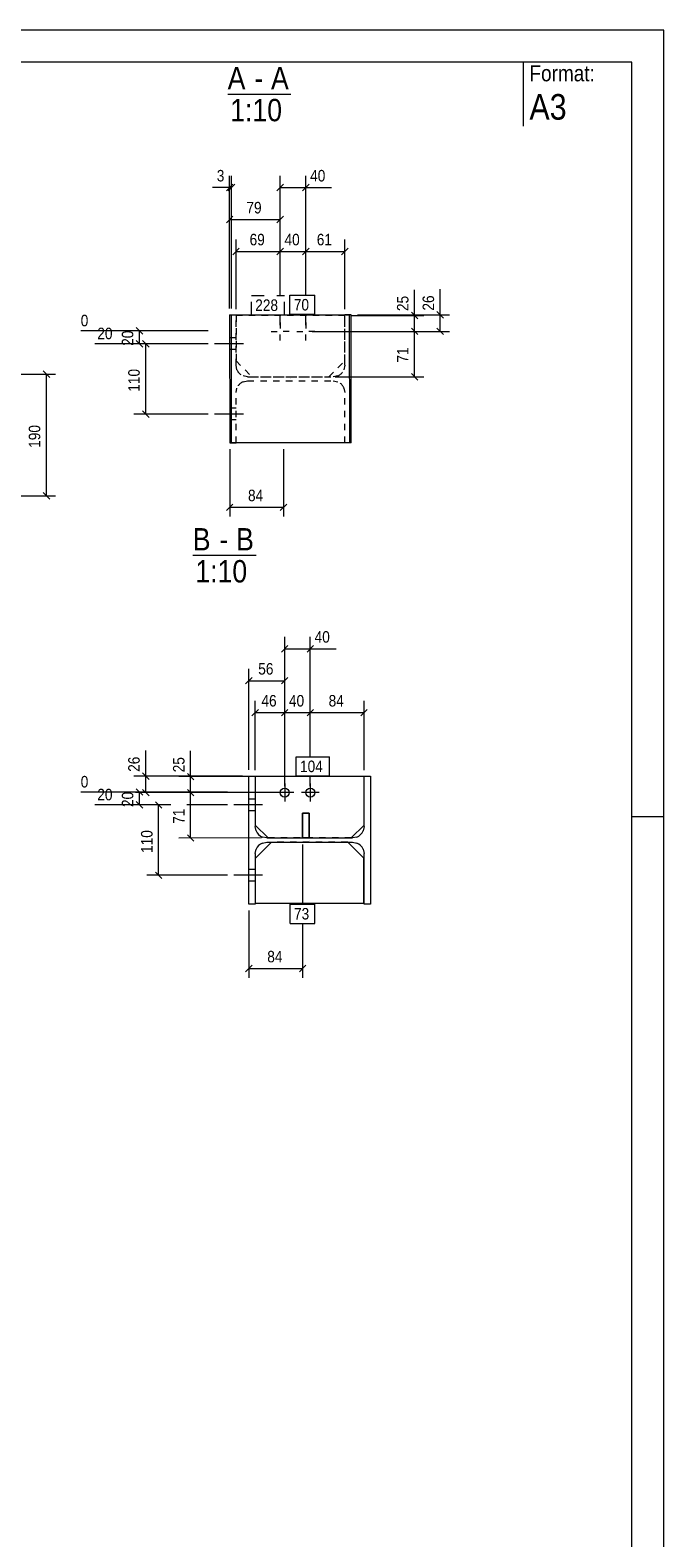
# Model space of a CAD drawing. Header units: millimetres. Extents: x 0 to 297, y 0 to 420.
# Tile 3 of 3: x 198 to 297, y 184 to 420. Entities that reach past the tile are written whole.
import ezdxf

# ---------------------------------------------------------------- set-up
doc = ezdxf.new("R2010")
doc.units = ezdxf.units.MM
for name, pattern in [('XKITLINE00', [0]), ('XKITLINE01', [4, 1, -1, 1, -1]), ('XKITLINE02', [4, 2, -2]), ('XKITLINE03', [6, 3, -1, 1, -1])]:
    doc.linetypes.add(name, pattern=pattern)
for name, color, linetype, lineweight in [('Arkusz rysunku', 3, 'Continuous', 0), ('Element', 2, 'Continuous', 0), ('Inny typ obiektu', 7, 'Continuous', 0), ('Wymiar', 4, 'Continuous', 0), ('Znak elementu', 2, 'Continuous', 0), ('Śruba', 3, 'Continuous', 0)]:
    doc.layers.add(name, color=color, linetype=linetype, lineweight=lineweight)
doc.styles.add('ARIAL', font='ARIAL.TTF')

msp = doc.modelspace()

# ---------------------------------------------------------------- linework, layer by layer
at = {"layer": 'Arkusz rysunku', "linetype": 'XKITLINE00', "lineweight": 0}
for p, q in [((297, 420), (0, 420)), ((297, 0), (297, 420)), ((292, 415), (5, 415)), ((292, 5), (292, 415)), ((297, 297), (292, 297))]:
    msp.add_line(p, q, dxfattribs=at)
at = {"layer": 'Element', "linetype": 'XKITLINE00', "lineweight": 0}
for p, q in [((229.15, 375.46), (229.45, 375.46)), ((229.15, 375.46), (229.16, 355.46)), ((229.46, 355.46), (229.45, 375.46)), ((229.45, 375.46), (247.85, 375.46)), ((248.15, 375.46), (247.85, 375.46)), ((247.85, 375.46), (247.86, 355.46)), ((248.16, 355.46), (248.15, 375.46)), ((229.16, 355.46), (229.46, 355.46)), ((247.86, 355.46), (229.46, 355.46)), ((248.16, 355.46), (247.86, 355.46)), ((232.16, 283.34), (232.15, 303.34)), ((232.15, 303.34), (233.15, 303.34)), ((232.16, 283.34), (232.15, 303.34)), ((232.15, 303.34), (233.15, 303.34)), ((233.15, 303.34), (233.15, 295.47)), ((233.15, 303.34), (233.15, 295.47)), ((250.15, 303.27), (233.15, 303.27)), ((250.15, 295.47), (250.15, 303.34)), ((250.15, 303.34), (251.15, 303.34)), ((250.15, 295.47), (250.15, 303.34)), ((250.15, 303.34), (251.15, 303.34)), ((251.15, 303.34), (251.16, 283.34)), ((251.15, 303.34), (251.16, 283.34)), ((240.56, 293.67), (240.56, 297.53)), ((240.56, 297.53), (241.56, 297.53)), ((241.56, 297.53), (240.56, 297.53)), ((240.56, 297.53), (240.56, 293.67)), ((241.56, 297.53), (241.56, 293.67)), ((241.56, 293.67), (241.56, 297.53)), ((235.15, 293.67), (233.15, 295.67)), ((233.29, 294.78), (233.15, 295.47)), ((233.29, 294.78), (233.15, 295.47)), ((248.15, 293.67), (250.15, 295.67)), ((250.15, 295.47), (250.02, 294.78)), ((250.15, 295.47), (250.02, 294.78)), ((233.2, 290.52), (235.7, 293.02)), ((234.95, 293.67), (234.27, 293.8)), ((234.95, 293.67), (234.27, 293.8)), ((234.27, 292.88), (234.95, 293.02)), ((234.27, 292.88), (234.95, 293.02)), ((234.95, 293.67), (248.35, 293.67)), ((234.95, 293.67), (248.35, 293.67)), ((234.95, 293.02), (248.35, 293.02)), ((234.95, 293.02), (248.35, 293.02)), ((241.56, 293.67), (240.56, 293.67)), ((240.56, 293.67), (241.56, 293.67)), ((250.1, 290.52), (247.6, 293.02)), ((249.04, 293.81), (248.35, 293.67)), ((249.04, 293.81), (248.35, 293.67)), ((248.35, 293.02), (249.04, 292.88)), ((248.35, 293.02), (249.04, 292.88)), ((233.15, 291.22), (233.29, 291.91)), ((233.15, 291.22), (233.29, 291.91)), ((233.15, 291.22), (233.16, 283.34)), ((233.15, 291.22), (233.16, 283.34)), ((233.21, 283.42), (233.2, 290.52)), ((250.02, 291.91), (250.15, 291.22)), ((250.02, 291.91), (250.15, 291.22)), ((250.11, 283.42), (250.1, 290.52)), ((250.16, 283.34), (250.15, 291.22)), ((250.16, 283.34), (250.15, 291.22)), ((233.16, 283.34), (232.16, 283.34)), ((233.16, 283.34), (232.16, 283.34)), ((250.11, 283.42), (233.21, 283.42)), ((251.16, 283.34), (250.16, 283.34)), ((251.16, 283.34), (250.16, 283.34))]:
    msp.add_line(p, q, dxfattribs=at)
at = {"layer": 'Element', "linetype": 'XKITLINE01', "lineweight": 0}
for p, q in [((229.45, 375.46), (230.15, 375.46)), ((230.15, 367.59), (230.15, 375.46)), ((247.15, 375.39), (230.15, 375.39)), ((230.15, 375.39), (230.15, 368.29)), ((247.15, 367.59), (247.15, 375.46)), ((247.85, 375.46), (247.15, 375.46)), ((247.15, 368.29), (247.15, 375.39)), ((230.15, 368.29), (232.65, 365.79)), ((244.65, 365.79), (247.15, 368.29)), ((230.29, 366.9), (230.15, 367.59)), ((231.95, 365.79), (231.27, 365.92)), ((231.95, 365.79), (245.35, 365.79)), ((232.65, 365.79), (244.65, 365.79)), ((246.04, 365.93), (245.35, 365.79)), ((247.15, 367.59), (247.02, 366.9)), ((230.15, 363.34), (230.29, 364.03)), ((230.16, 355.46), (230.15, 363.34)), ((231.27, 365), (231.95, 365.14)), ((231.95, 365.14), (245.35, 365.14)), ((245.35, 365.14), (246.04, 365)), ((247.02, 364.03), (247.15, 363.34)), ((247.16, 355.46), (247.15, 363.34)), ((229.46, 355.46), (230.16, 355.46)), ((247.86, 355.46), (247.16, 355.46)), ((233.15, 303.27), (233.15, 295.67)), ((250.15, 295.67), (250.15, 303.27)), ((248.15, 293.67), (235.15, 293.67)), ((247.6, 293.02), (235.7, 293.02)), ((240.56, 293.67), (240.56, 293.87)), ((241.56, 293.67), (240.56, 293.67)), ((241.56, 293.87), (241.56, 293.67))]:
    msp.add_line(p, q, dxfattribs=at)
at = {"layer": 'Element', "linetype": 'XKITLINE03', "lineweight": 0}
for p, q in [((238.65, 365.46), (238.65, 365.46)), ((241.65, 293.34), (241.65, 293.34))]:
    msp.add_line(p, q, dxfattribs=at)
at = {"layer": 'Element', "linetype": 'XKITLINE01', "lineweight": 0}
for centre, start, end in [((231.95, 367.59), 202.5093, 247.5093), ((245.35, 367.59), 292.5093, 337.5093), ((231.95, 363.34), 112.5093, 157.5093), ((245.35, 363.34), 22.5093, 67.5093)]:
    msp.add_arc(centre, 1.8, start, end, dxfattribs=at)
at = {"layer": 'Element', "linetype": 'XKITLINE00', "lineweight": 0}
for centre, start, end in [((234.95, 295.47), 202.5093, 247.5093), ((234.95, 295.47), 202.5093, 247.5093), ((248.35, 295.47), 292.5093, 337.5093), ((248.35, 295.47), 292.5093, 337.5093), ((234.95, 291.22), 112.5093, 157.5093), ((234.95, 291.22), 112.5093, 157.5093), ((248.35, 291.22), 22.5093, 67.5093), ((248.35, 291.22), 22.5093, 67.5093)]:
    msp.add_arc(centre, 1.8, start, end, dxfattribs=at)
at = {"layer": 'Inny typ obiektu', "linetype": 'XKITLINE00', "lineweight": 0}
for p, q in [((275, 415), (275, 405)), ((228.85, 410), (238.73, 410)), ((223.4, 337.88), (233.28, 337.88))]:
    msp.add_line(p, q, dxfattribs=at)
at = {"layer": 'Wymiar', "linetype": 'XKITLINE00', "lineweight": 0}
for p, q in [((229.15, 376.46), (229.15, 397.24)), ((229.45, 376.46), (229.45, 397.24)), ((237.06, 378.49), (237.06, 397.24)), ((241.06, 378.56), (241.06, 397.24)), ((229.15, 395.38), (226.46, 395.38)), ((229.15, 395.38), (226.46, 395.38)), ((229.66, 395.89), (228.64, 394.87)), ((229.96, 395.89), (228.94, 394.87)), ((229.15, 395.38), (229.45, 395.38)), ((237.56, 395.89), (236.55, 394.87)), ((237.06, 395.38), (241.06, 395.38)), ((241.56, 395.89), (240.55, 394.87)), ((241.06, 395.38), (245.08, 395.38)), ((241.06, 395.38), (245.08, 395.38)), ((229.15, 376.46), (229.15, 392.24)), ((237.05, 378.49), (237.05, 392.24)), ((229.66, 390.89), (228.64, 389.87)), ((229.15, 390.38), (237.05, 390.38)), ((237.56, 390.89), (236.54, 389.87)), ((230.15, 376.39), (230.15, 387.25)), ((237.05, 378.49), (237.05, 387.25)), ((237.05, 378.49), (237.05, 387.25)), ((241.05, 378.56), (241.05, 387.25)), ((241.05, 378.56), (241.05, 387.25)), ((247.15, 376.39), (247.15, 387.25)), ((230.66, 385.9), (229.64, 384.88)), ((230.15, 385.39), (237.05, 385.39)), ((237.56, 385.9), (236.54, 384.88)), ((237.56, 385.9), (236.54, 384.88)), ((237.05, 385.39), (241.05, 385.39)), ((241.56, 385.9), (240.54, 384.88)), ((241.56, 385.9), (240.54, 384.88)), ((241.05, 385.39), (247.15, 385.39)), ((247.66, 385.9), (246.64, 384.88)), ((258.06, 375.39), (258.06, 379.41)), ((258.06, 375.39), (258.06, 379.41)), ((262.06, 375.47), (262.06, 379.49)), ((262.06, 375.47), (262.06, 379.49)), ((237.06, 373.89), (237.06, 375.49)), ((237.06, 373.89), (237.06, 375.49)), ((237.06, 373.89), (237.06, 375.49)), ((237.06, 373.89), (237.06, 375.49)), ((241.06, 373.89), (241.06, 375.56)), ((241.06, 373.89), (241.06, 375.56)), ((241.06, 373.89), (241.06, 375.56)), ((248.15, 375.39), (259.5, 375.39)), ((249.15, 375.46), (263.5, 375.47)), ((257.55, 375.9), (258.57, 374.88)), ((258.06, 372.89), (258.06, 375.39)), ((261.55, 375.98), (262.57, 374.96)), ((262.06, 372.89), (262.06, 375.47)), ((225.8, 372.97), (205.88, 372.97)), ((214.55, 373.48), (215.57, 372.46)), ((215.06, 370.95), (215.06, 372.97)), ((242.06, 372.89), (263.5, 372.89)), ((242.06, 372.89), (259.5, 372.89)), ((242.06, 372.89), (259.5, 372.89)), ((257.55, 373.4), (258.57, 372.38)), ((257.55, 373.4), (258.57, 372.38)), ((258.06, 365.79), (258.06, 372.89)), ((261.55, 373.4), (262.57, 372.38)), ((225.8, 370.95), (208.07, 370.95)), ((225.8, 370.95), (214.46, 370.95)), ((214.55, 371.46), (215.57, 370.45)), ((215.55, 371.46), (216.57, 370.44)), ((216.06, 359.95), (216.06, 370.95)), ((186.29, 366.19), (201.96, 366.19)), ((200.02, 366.7), (201.03, 365.68)), ((200.52, 347.18), (200.52, 366.19)), ((245.65, 365.79), (259.5, 365.79)), ((257.55, 366.3), (258.57, 365.28)), ((225.81, 359.95), (214.2, 359.95)), ((215.55, 360.46), (216.57, 359.44)), ((229.16, 354.46), (229.16, 343.94)), ((237.56, 354.46), (237.56, 343.94)), ((186.29, 347.18), (201.96, 347.18)), ((200.02, 347.69), (201.03, 346.67)), ((229.67, 345.89), (228.65, 344.87)), ((229.16, 345.38), (237.56, 345.38)), ((238.07, 345.89), (237.05, 344.87)), ((238.27, 323.77), (237.25, 322.75)), ((237.76, 301.77), (237.76, 325.12)), ((237.76, 323.26), (241.76, 323.26)), ((242.27, 323.77), (241.25, 322.75)), ((241.76, 306.37), (241.76, 325.12)), ((241.76, 323.26), (245.78, 323.26)), ((241.76, 323.26), (245.78, 323.26)), ((232.66, 318.77), (231.64, 317.75)), ((232.15, 304.34), (232.15, 320.12)), ((238.26, 318.77), (237.25, 317.75)), ((237.76, 301.77), (237.76, 320.12)), ((232.15, 318.26), (237.76, 318.26)), ((233.66, 313.78), (232.64, 312.76)), ((233.15, 304.27), (233.15, 315.13)), ((238.27, 313.78), (237.25, 312.76)), ((238.27, 313.78), (237.25, 312.76)), ((237.76, 301.77), (237.76, 315.13)), ((237.76, 301.77), (237.76, 315.13)), ((242.27, 313.78), (241.25, 312.76)), ((242.27, 313.78), (241.25, 312.76)), ((241.76, 306.37), (241.76, 315.13)), ((241.76, 306.37), (241.76, 315.13)), ((250.66, 313.78), (249.64, 312.76)), ((250.15, 304.27), (250.15, 315.13)), ((233.15, 313.27), (237.76, 313.27)), ((237.76, 313.27), (241.76, 313.27)), ((241.76, 313.27), (250.15, 313.27)), ((216.06, 303.34), (216.06, 307.36)), ((216.06, 303.34), (216.06, 307.36)), ((223.06, 303.26), (223.06, 307.29)), ((223.06, 303.26), (223.06, 307.29)), ((231.15, 303.34), (214.2, 303.34)), ((215.55, 303.85), (216.57, 302.83)), ((216.06, 300.76), (216.06, 303.34)), ((232.15, 303.27), (221.2, 303.26)), ((222.55, 303.77), (223.57, 302.76)), ((223.06, 300.77), (223.06, 303.26)), ((241.76, 301.77), (241.76, 303.37)), ((241.76, 301.77), (241.76, 303.37)), ((241.76, 301.77), (241.76, 303.37)), ((228.8, 300.85), (205.88, 300.85)), ((236.76, 300.77), (214.46, 300.76)), ((214.55, 301.36), (215.57, 300.34)), ((215.06, 298.84), (215.06, 300.85)), ((215.55, 301.27), (216.57, 300.26)), ((236.76, 300.77), (221.2, 300.77)), ((236.76, 300.77), (221.2, 300.77)), ((222.55, 301.27), (223.57, 300.26)), ((222.55, 301.27), (223.57, 300.26)), ((223.06, 293.66), (223.06, 300.77)), ((219.94, 298.84), (208.07, 298.84)), ((214.55, 299.35), (215.57, 298.33)), ((219.94, 298.83), (216.2, 298.83)), ((217.55, 299.34), (218.57, 298.33)), ((218.06, 287.83), (218.06, 298.83)), ((228.8, 298.84), (222.46, 298.84)), ((228.8, 298.84), (222.46, 298.83)), ((234.15, 293.67), (221.2, 293.66)), ((222.55, 294.17), (223.57, 293.16)), ((240.56, 292.67), (240.56, 283.32)), ((228.81, 287.84), (216.2, 287.83)), ((217.55, 288.34), (218.57, 287.33)), ((232.16, 282.34), (232.16, 271.82)), ((240.56, 280.32), (240.56, 271.82)), ((232.67, 273.77), (231.65, 272.75)), ((241.07, 273.77), (240.05, 272.75)), ((232.16, 273.26), (240.56, 273.26))]:
    msp.add_line(p, q, dxfattribs=at)
at = {"layer": 'Znak elementu', "linetype": 'XKITLINE02', "lineweight": 0}
for p, q in [((232.55, 378.49), (237.75, 378.49)), ((232.55, 375.49), (232.55, 378.49)), ((237.75, 375.49), (237.75, 378.49)), ((232.55, 375.49), (237.75, 375.49))]:
    msp.add_line(p, q, dxfattribs=at)
at = {"layer": 'Znak elementu', "linetype": 'XKITLINE00', "lineweight": 0}
for p, q in [((238.58, 378.56), (242.45, 378.56)), ((238.58, 375.56), (238.58, 378.56)), ((242.45, 375.56), (242.45, 378.56)), ((238.58, 375.56), (242.45, 375.56)), ((239.55, 306.37), (244.75, 306.37)), ((239.55, 303.37), (239.55, 306.37)), ((244.75, 303.37), (244.75, 306.37)), ((239.55, 303.37), (244.75, 303.37)), ((238.61, 283.32), (242.48, 283.32)), ((238.61, 280.32), (238.61, 283.32)), ((242.48, 280.32), (242.48, 283.32)), ((238.61, 280.32), (242.48, 280.32))]:
    msp.add_line(p, q, dxfattribs=at)
at = {"layer": 'Śruba', "linetype": 'XKITLINE00', "lineweight": 0}
for p, q in [((235.66, 372.89), (236.59, 372.89)), ((237.06, 374.29), (237.06, 373.36)), ((238.46, 372.89), (237.52, 372.89)), ((239.66, 372.89), (240.59, 372.89)), ((241.06, 374.29), (241.06, 373.36)), ((242.46, 372.89), (241.52, 372.89)), ((231.3, 370.96), (226.8, 370.95)), ((231.3, 370.96), (226.8, 370.95)), ((230.15, 371.86), (229.15, 371.86)), ((230.15, 371.86), (229.15, 371.86)), ((237.06, 371.49), (237.06, 372.42)), ((241.06, 371.49), (241.06, 372.42)), ((230.15, 370.06), (229.15, 370.06)), ((230.15, 370.06), (229.15, 370.06)), ((230.16, 360.86), (229.16, 360.86)), ((230.16, 360.86), (229.16, 360.86)), ((231.31, 359.96), (226.81, 359.95)), ((231.31, 359.96), (226.81, 359.95)), ((230.16, 359.06), (229.16, 359.06)), ((230.16, 359.06), (229.16, 359.06)), ((237.76, 302.17), (237.76, 299.37)), ((241.76, 302.17), (241.76, 299.37)), ((233.15, 299.74), (232.15, 299.74)), ((233.15, 299.74), (232.15, 299.74)), ((239.16, 300.77), (236.36, 300.77)), ((243.16, 300.77), (240.36, 300.77)), ((234.3, 298.84), (229.8, 298.84)), ((234.3, 298.84), (229.8, 298.84)), ((233.15, 297.94), (232.15, 297.94)), ((233.15, 297.94), (232.15, 297.94)), ((234.31, 287.84), (229.81, 287.84)), ((234.31, 287.84), (229.81, 287.84)), ((233.16, 288.74), (232.16, 288.74)), ((233.16, 288.74), (232.16, 288.74)), ((233.16, 286.94), (232.16, 286.94)), ((233.16, 286.94), (232.16, 286.94))]:
    msp.add_line(p, q, dxfattribs=at)
for centre in [(237.76, 300.77), (241.76, 300.77)]:
    msp.add_circle(centre, 0.7, dxfattribs=at)

# ---------------------------------------------------------------- texts
at = {"layer": 'Inny typ obiektu', "style": 'ARIAL', "width": 0.85}
for s, height, p in [('A', 3.5, (228.85, 410.75)), ('A', 3.5, (235.62, 410.75)), ('Format:', 2.5, (276, 412)), ('-', 3.5, (233.02, 410.75)), ('1:10', 3.5, (229.25, 405.75)), ('A3', 4, (276, 406)), ('B', 3.5, (223.4, 338.63)), ('B', 3.5, (230.17, 338.63)), ('-', 3.5, (227.56, 338.63)), ('1:10', 3.5, (223.8, 333.63))]:
    msp.add_text(s, height=height, dxfattribs=at).set_placement(p)
at = {"layer": 'Wymiar', "style": 'ARIAL', "width": 0.85}
for s, rotation, p in [('3', 0.0115, (227.14, 396.34)), ('79', 0.0115, (231.77, 391.34)), ('69', 0.0115, (232.27, 386.35)), ('40', 0.0115, (237.72, 386.35)), ('61', 0.0115, (242.77, 386.35)), ('25', 90.0117, (257.1, 376.07)), ('26', 90.0117, (261.1, 376.14)), ('20', 90.0002, (214.1, 370.63)), ('71', 90.0117, (257.1, 368.01)), ('110', 90.0117, (215.1, 363.45)), ('190', 90.0002, (199.56, 354.68)), ('56', 0.0115, (233.62, 319.22)), ('46', 0.0115, (234.12, 314.23)), ('40', 0.0115, (238.42, 314.23)), ('84', 0.0115, (244.62, 314.23)), ('26', 90.0117, (215.1, 304.01)), ('25', 90.0117, (222.1, 303.94)), ('20', 90.0002, (214.1, 298.51)), ('71', 90.0117, (222.1, 295.88)), ('110', 90.0117, (217.1, 291.33)), ('84', 0.0115, (235.03, 274.22))]:
    msp.add_text(s, height=1.8, rotation=rotation, dxfattribs=at).set_placement(p)
for s, p in [('40', (241.73, 396.34)), ('0', (205.88, 373.69)), ('20', (208.47, 371.67)), ('84', (232.02, 346.34)), ('40', (242.43, 324.22)), ('0', (205.88, 301.57)), ('20', (208.47, 299.56))]:
    msp.add_text(s, height=1.8, dxfattribs=at).set_placement(p)
at = {"layer": 'Znak elementu', "style": 'ARIAL', "width": 0.85}
for s, p in [('228', (233.15, 376.09)), ('70', (239.18, 376.16)), ('104', (240.15, 303.97)), ('73', (239.21, 280.92))]:
    msp.add_text(s, height=1.8, rotation=0.0115, dxfattribs=at).set_placement(p)

doc.saveas('drawing.dxf')
